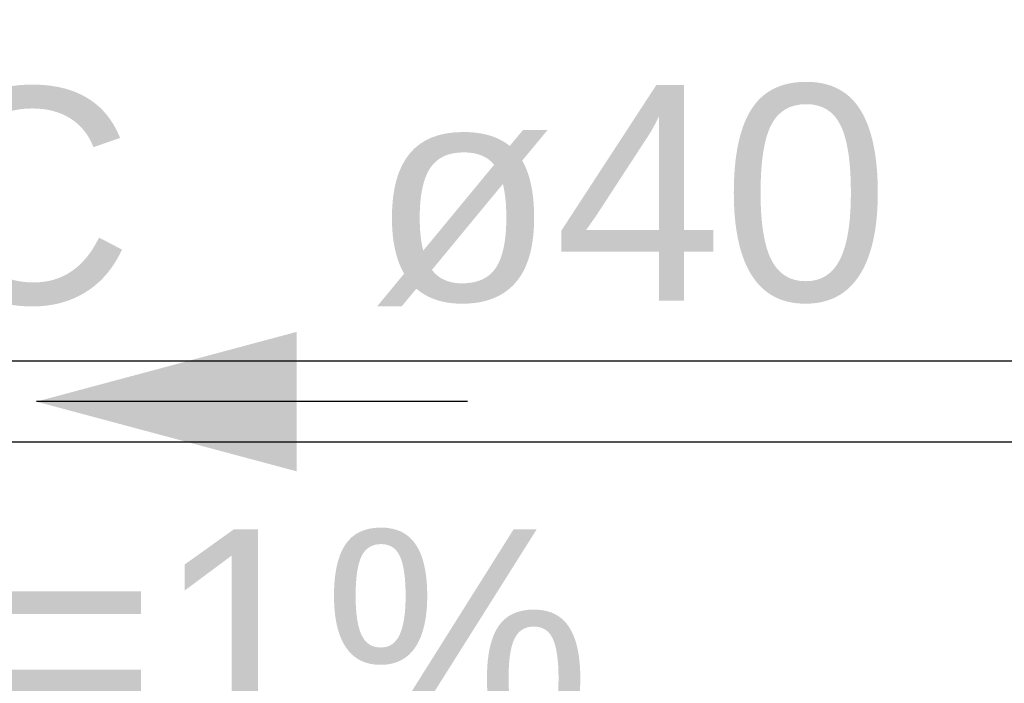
# Model space of a CAD drawing. Header units: millimetres. Extents: x -261 to 187, y -214 to 106.
# Tile 47 of 256: x -219.427 to -218.97, y -159.724 to -159.416. Entities that reach past the tile are written whole.
import ezdxf

# ---------------------------------------------------------------- set-up
doc = ezdxf.new("R2010")
doc.units = ezdxf.units.MM
doc.header["$LTSCALE"] = 0.005
doc.header["$MEASUREMENT"] = 0
doc.linetypes.add('NULL', pattern=[0])
for name, color, linetype, lineweight in [('AP-Condutos Ar condicionado', 4, 'Continuous', 25), ('AP-Sentido conduto Ar condicionado', 9, 'Continuous', 30), ('AP-Textos conduto Ar condicionado', 7, 'Continuous', 9)]:
    doc.layers.add(name, color=color, linetype=linetype, lineweight=lineweight)
doc.styles.add('Arial', font='arial.ttf')

msp = doc.modelspace()

# ---------------------------------------------------------------- hatches: boundary and pattern name
at = {"layer": 'AP-Sentido conduto Ar condicionado', "linetype": 'Continuous'}
msp.add_hatch(color=7, dxfattribs=at).paths.add_polyline_path([(-219.41908, -159.59323), (-219.29834, -159.62558), (-219.29834, -159.56087)])

# ---------------------------------------------------------------- linework, layer by layer
at = {"layer": 'AP-Condutos Ar condicionado'}
for p, q in [((-218.28777, -159.57443), (-220.41136, -159.57443)), ((-218.28777, -159.61203), (-220.41136, -159.61203))]:
    msp.add_line(p, q, dxfattribs=at)
at = {"layer": 'AP-Sentido conduto Ar condicionado'}
msp.add_lwpolyline([(-219.21908, -159.59323), (-219.41908, -159.59323)], dxfattribs=at)

# ---------------------------------------------------------------- texts
at = {"layer": 'AP-Textos conduto Ar condicionado', "linetype": 'NULL', "char_height": 0.1, "line_spacing_factor": 0.6, "style": 'Arial'}
for s, insert, width, attachment_point in [('PVC', (-219.37408, -159.54909), 0.5746951, 9), ('ø40', (-219.26408, -159.54909), 0.4814024, 7), ('i=1%', (-219.31908, -159.75336), 0.6289634, 8)]:
    msp.add_mtext(s, dxfattribs=dict(at, insert=insert, width=width, attachment_point=attachment_point))

doc.saveas('drawing.dxf')
